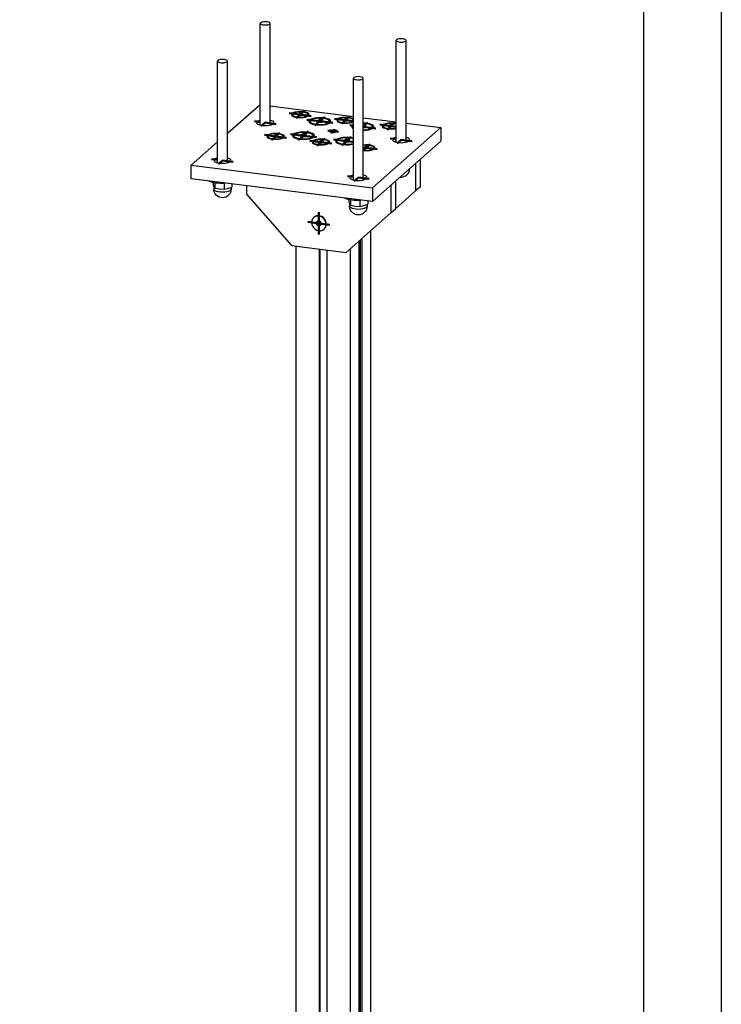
# Model space of a CAD drawing. Header units: millimetres. Extents: x 4464 to 5058, y 2900 to 3320.
# Tile 109 of 110: x 5035 to 5053, y 3250 to 3276. Entities that reach past the tile are written whole.
import ezdxf

# ---------------------------------------------------------------- set-up
doc = ezdxf.new("R2010")
doc.units = ezdxf.units.MM
doc.linetypes.add('STRICHPUNKT2', pattern=[18.5, 10, -4, 0.5, -4])
doc.layers.get('0').update_dxf_attribs({"linetype": 'CONTINUOUS'})
doc.layers.add('LE_ALL', color=7, linetype='CONTINUOUS', lineweight=50)

# ---------------------------------------------------------------- blocks, each defined once
blk = doc.blocks.new('DINA2_00002', base_point=(4470.98576803, 2907.14110254))
blk.add_line((5052.98576803, 3315.14110254), (5052.98576803, 2905.14110254))
blk.add_lwpolyline([(4470.98576803, 2907.14110254), (5050.98576803, 2907.14110254), (5050.98576803, 3313.14110254)])
blk = doc.blocks.new('_ZBL0080_00001')
blk.add_blockref('DINA2_00002', (4470.98576803, 2907.14110254))
blk = doc.blocks.new('Profiel 60x60_00306', base_point=(5042.00044369, 3269.8760544))
for p, q in [((5043.9338953, 3270.27388938), (5043.93389528, 3201.92023386)), ((5043.6311652, 3270.00690653), (5043.63116519, 3201.65325102)), ((5043.65952458, 3270.03191715), (5043.65952457, 3201.72540209)), ((5043.7062953, 3270.07316505), (5043.70629528, 3201.71950953)), ((5042.00044369, 3269.8760544), (5042.00044368, 3235.59399485)), ((5042.60261667, 3269.80018774), (5042.60261667, 3235.63598149)), ((5042.62029434, 3269.79796056), (5042.62029434, 3235.63375432)), ((5042.80139222, 3269.77514437), (5042.80139222, 3235.61093813)), ((5043.40356521, 3269.8061822), (5043.40356519, 3201.45252669))]:
    blk.add_line(p, q)
blk = doc.blocks.new('Profiel 60x60_00305')
blk.add_blockref('Profiel 60x60_00306', (5042.00044369, 3269.8760544))
blk = doc.blocks.new('Brede Strip 15x200_00348', base_point=(5039.88341325, 3272.08558106))
for p, q in [((5040.23591325, 3272.78728114), (5041.07057537, 3273.52338394)), ((5041.07057537, 3273.52338394), (5041.08576759, 3273.5214699)), ((5041.34076759, 3273.48934292), (5043.48871705, 3273.21872672)), ((5043.74371705, 3273.18659974), (5044.59357139, 3273.07952816)), ((5044.84857139, 3273.04740118), (5045.7476471, 3272.93412828)), ((5043.97988014, 3271.37510437), (5045.7476471, 3272.93412828)), ((5045.7476471, 3272.93412828), (5045.7476471, 3272.58057489)), ((5039.30280841, 3271.96436003), (5039.98091325, 3272.56239228)), ((5039.30280841, 3271.96436003), (5043.97988014, 3271.37510437)), ((5039.30280841, 3271.61080664), (5039.30280841, 3271.96436003)), ((5043.97988014, 3271.02155098), (5039.30280841, 3271.61080664))]:
    blk.add_line(p, q)
blk.add_lwpolyline([(5043.97988014, 3271.37510437), (5043.97988014, 3271.02155098), (5045.7476471, 3272.58057489)])
for centre, major_axis, start_param, end_param in [((5042.11609961, 3273.26693835), (0.228125, 0), 5.92181818, 9.786145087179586), ((5042.11609961, 3273.26693835), (0.228125, 0), 3.50295978, 5.92181818), ((5043.28536755, 3273.11962444), (0.228125, 0), 0.47038232, 3.50295978), ((5041.21326759, 3273.059971), (0.225, 0), 2.17325096, 3.14159265), ((5041.21326759, 3273.059971), (0.225, 0), 3.14159265, 6.28318531), ((5041.21326759, 3273.059971), (0.225, 0), 6.28318531, 7.251526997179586), ((5042.62168955, 3273.09410833), (0.284125, 0), 5.92181818, 9.786145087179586), ((5042.62168955, 3273.09410833), (0.284125, 0), 3.50295978, 5.92181818), ((5043.28536755, 3273.11962444), (0.228125, 0), 3.50295978, 5.81280299), ((5043.73249409, 3272.95416011), (0.284125, 0), 2.6021444, 3.50295978), ((5043.73249409, 3272.95416011), (0.284125, 0), 5.92181818, 7.814471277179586), ((5044.45463548, 3272.97231052), (0.228125, 0), 0.91595406, 3.502959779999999), ((5041.47970351, 3272.70568974), (0.228125, 0), 5.92181818, 9.786145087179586), ((5042.2018449, 3272.72384015), (0.284125, 0), 5.92181818, 9.786145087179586), ((5042.96716949, 3272.83900013), (0.1, 0), 6.28318531, 9.424777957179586), ((5042.96716949, 3272.83900013), (0.1, 0), 3.14159265, 6.28318531), ((5043.73249409, 3272.95416011), (0.284125, 0), 3.50295978, 3.68104091), ((5043.73249409, 3272.95416011), (0.284125, 0), 4.75189934, 5.92181818), ((5044.45463548, 3272.97231052), (0.228125, 0), 3.50295978, 5.36723125), ((5041.47970351, 3272.70568974), (0.228125, 0), 3.50295978, 5.92181818), ((5042.2018449, 3272.72384015), (0.284125, 0), 3.50295978, 5.92181818), ((5042.64897144, 3272.55837583), (0.228125, 0), 5.92181818, 9.786145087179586), ((5042.64897144, 3272.55837583), (0.228125, 0), 3.50295978, 5.92181818), ((5043.31264944, 3272.58389193), (0.284125, 0), 0.90245679, 3.50295978), ((5043.31264944, 3272.58389193), (0.284125, 0), 3.50295978, 5.38072852), ((5043.81823937, 3272.41106192), (0.228125, 0), 5.92181818, 8.186763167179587), ((5044.72107139, 3272.61802926), (0.225, 0), 2.17325096, 3.14159265), ((5044.72107139, 3272.61802926), (0.225, 0), 3.14159265, 6.28318531), ((5044.72107139, 3272.61802926), (0.225, 0), 6.28318531, 7.251526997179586), ((5043.81823937, 3272.41106192), (0.228125, 0), 4.37960745, 5.92181818), ((5040.10841325, 3272.08558106), (0.225, 0), 2.17325096, 3.14159265), ((5040.10841325, 3272.08558106), (0.225, 0), 3.14159265, 6.28318531), ((5040.10841325, 3272.08558106), (0.225, 0), 6.28318531, 7.251526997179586), ((5043.61621705, 3271.64363932), (0.225, 0), 2.17325096, 3.14159265), ((5043.61621705, 3271.64363932), (0.225, 0), 6.28318531, 7.251526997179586), ((5043.61621705, 3271.64363932), (0.225, 0), 3.14159265, 6.28318531)]:
    blk.add_ellipse(centre, major_axis=major_axis, ratio=0.33333333, start_param=start_param, end_param=end_param)
blk = doc.blocks.new('_00350', base_point=(5041.47970351, 3272.77640042))
at = {"layer": 'LE_ALL', "color": 1, "linetype": 'STRICHPUNKT2'}
for p, q in [((5042.11609961, 3273.26693835), (5041.83255214, 3273.30266197)), ((5042.11609961, 3273.26693835), (5042.00892874, 3273.17242252)), ((5042.11609961, 3273.26693835), (5042.22327048, 3273.36145417)), ((5042.11609961, 3273.33764903), (5042.11609961, 3273.24466658)), ((5042.11609961, 3273.26693835), (5042.39964709, 3273.23121473)), ((5042.62168955, 3273.09410833), (5042.74865941, 3273.20608522)), ((5043.28536755, 3273.11962444), (5043.39253842, 3273.21414026)), ((5041.08576759, 3273.07603449), (5040.93264329, 3273.09532634)), ((5041.21326759, 3273.059971), (5041.10720158, 3272.96642957)), ((5041.21326759, 3273.059971), (5041.4938919, 3273.02461566)), ((5042.62168955, 3273.09410833), (5042.28575887, 3273.13643162)), ((5042.62168955, 3273.09410833), (5042.49471969, 3272.98213144)), ((5042.62168955, 3273.16481901), (5042.62168955, 3273.06877569)), ((5042.62168955, 3273.09410833), (5042.95762023, 3273.05178504)), ((5043.28536755, 3273.11962444), (5043.00182007, 3273.15534806)), ((5043.28536755, 3273.11962444), (5043.17819667, 3273.02510861)), ((5043.28536755, 3273.19033511), (5043.28536755, 3273.09735267)), ((5043.28536755, 3273.11962444), (5043.48871705, 3273.09400481)), ((5043.48871705, 3272.98487313), (5043.39656341, 3272.9964834)), ((5043.74371705, 3272.96405783), (5043.85946395, 3273.06613701)), ((5043.74371705, 3272.95274615), (5044.06842476, 3272.91183683)), ((5044.45463548, 3272.97231052), (5044.171088, 3273.00803415)), ((5044.45463548, 3272.97231052), (5044.34746461, 3272.8777947)), ((5044.45463548, 3272.97231052), (5044.56180635, 3273.06682635)), ((5044.45463548, 3273.0430212), (5044.45463548, 3272.95003875)), ((5044.45463548, 3272.97231052), (5044.59357139, 3272.95480624)), ((5041.47970351, 3272.70568974), (5041.19615603, 3272.74141337)), ((5041.47970351, 3272.70568974), (5041.37253264, 3272.61117392)), ((5041.47970351, 3272.70568974), (5041.58687438, 3272.80020557)), ((5041.47970351, 3272.77640042), (5041.47970351, 3272.68341797)), ((5041.47970351, 3272.70568974), (5041.76325098, 3272.66996612)), ((5042.2018449, 3272.72384015), (5041.86591422, 3272.76616344)), ((5042.2018449, 3272.72384015), (5042.07487504, 3272.61186326)), ((5042.2018449, 3272.72384015), (5042.32881476, 3272.83581704)), ((5042.2018449, 3272.79455083), (5042.2018449, 3272.69850752)), ((5042.2018449, 3272.72384015), (5042.53777558, 3272.68151686)), ((5042.96716949, 3272.83900013), (5042.82685734, 3272.8566778)), ((5042.96716949, 3272.83900013), (5042.91413648, 3272.79222942)), ((5042.96716949, 3272.8056668), (5042.96716949, 3272.88614058)), ((5042.96716949, 3272.83900013), (5043.0202025, 3272.88577085)), ((5042.96716949, 3272.83900013), (5043.10748165, 3272.82132246)), ((5042.64897144, 3272.55837583), (5042.36542397, 3272.59409945)), ((5042.64897144, 3272.55837583), (5042.54180057, 3272.46386)), ((5042.64897144, 3272.55837583), (5042.75614231, 3272.65289165)), ((5042.64897144, 3272.62908651), (5042.64897144, 3272.53610406)), ((5042.64897144, 3272.55837583), (5042.93251892, 3272.5226522)), ((5043.31264944, 3272.58389193), (5042.97671876, 3272.62621522)), ((5043.31264944, 3272.58389193), (5043.18567957, 3272.47191504)), ((5043.31264944, 3272.58389193), (5043.4396193, 3272.69586883)), ((5043.31264944, 3272.65460261), (5043.31264944, 3272.5585593)), ((5043.31264944, 3272.58389193), (5043.48871705, 3272.5617095)), ((5043.81823937, 3272.41106192), (5043.92541025, 3272.50557774)), ((5043.81823937, 3272.48177259), (5043.81823937, 3272.38879015)), ((5044.59357139, 3272.63409275), (5044.44044709, 3272.6533846)), ((5044.72107139, 3272.61802926), (5044.61500538, 3272.52448783)), ((5044.72107139, 3272.61802926), (5045.0016957, 3272.58267392)), ((5043.81823937, 3272.41106192), (5043.74371705, 3272.42045085)), ((5043.81823937, 3272.41106192), (5043.74371705, 3272.3453394)), ((5043.81823937, 3272.41106192), (5044.10178685, 3272.37533829)), ((5039.98091325, 3272.10164455), (5039.82778894, 3272.1209364)), ((5040.10841325, 3272.08558106), (5040.00234723, 3271.99203962)), ((5040.10841325, 3272.08558106), (5040.38903755, 3272.05022572)), ((5043.48871705, 3271.65970281), (5043.33559274, 3271.67899466)), ((5043.61621705, 3271.64363932), (5043.51015103, 3271.55009788)), ((5043.61621705, 3271.64363932), (5043.89684135, 3271.60828398))]:
    blk.add_line(p, q, dxfattribs=at)
blk = doc.blocks.new('_00349')
blk.add_blockref('_00350', (5041.47970351, 3272.77640042))
blk = doc.blocks.new('Brede Strip 15x200_00347')
for name, p in [('Brede Strip 15x200_00348', (5039.88341325, 3272.08558106)), ('_00349', (0, 0))]:
    blk.add_blockref(name, p)
blk = doc.blocks.new('Carrosseriering M12 (ISO 7093 _ DIN 9021)_00355', base_point=(5043.67838031, 3271.05953639))
blk.add_ellipse((5043.61621705, 3271.21230418), major_axis=(0.4625, 0), ratio=0.33333333, start_param=3.85483967, end_param=4.84720404)
blk = doc.blocks.new('Carrosseriering M12 (ISO 7093 _ DIN 9021)_00354')
blk.add_blockref('Carrosseriering M12 (ISO 7093 _ DIN 9021)_00355', (5043.67838031, 3271.05953639))
blk = doc.blocks.new('Hoge dopmoer (DIN 1587)-M12_00357', base_point=(5043.84121705, 3270.90589124))
for p, q in [((5043.37318927, 3271.08113688), (5043.37318927, 3271.01601382)), ((5043.37318927, 3271.01601382), (5043.39417146, 3270.96448785)), ((5043.39121705, 3270.97069237), (5043.39121705, 3270.90589124)), ((5043.39417146, 3270.96448785), (5043.41515365, 3270.93054843)), ((5043.41515365, 3271.07346784), (5043.41515365, 3270.93054843)), ((5043.65818142, 3271.05877342), (5043.65818142, 3270.89992981)), ((5043.65818142, 3270.89992981), (5043.75871312, 3270.91855992)), ((5043.75871312, 3270.91855992), (5043.85924482, 3270.95477657)), ((5043.85924482, 3271.03674961), (5043.85924482, 3270.95477657))]:
    blk.add_line(p, q)
blk.add_lwpolyline([(5043.84121705, 3270.94712327), (5043.84121705, 3270.90589124, -1), (5043.39121705, 3270.90589124)], format="xyb")
blk.add_lwpolyline([(5043.41515365, 3270.93054843), (5043.53666753, 3270.90644585), (5043.65818142, 3270.89992981)])
blk.add_ellipse((5043.61621705, 3270.90589124), major_axis=(0.225, 0), ratio=0.33333333, start_param=3.14159265, end_param=6.28318531)
blk = doc.blocks.new('Hoge dopmoer (DIN 1587)-M12_00356')
blk.add_blockref('Hoge dopmoer (DIN 1587)-M12_00357', (5043.84121705, 3270.90589124))
blk = doc.blocks.new('Draadstang-M12x140_00359', base_point=(5043.74371705, 3274.20572289))
for p, q in [((5043.48871705, 3271.58184328), (5043.48871705, 3274.20572289)), ((5043.74371705, 3271.58184328), (5043.74371705, 3274.20572289))]:
    blk.add_line(p, q)
for start_param, end_param in [(6.28318531, 9.424777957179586), (3.14159265, 6.28318531)]:
    blk.add_ellipse((5043.61621705, 3274.20572289), major_axis=(0.1275, 0), ratio=0.33333333, start_param=start_param, end_param=end_param)
blk = doc.blocks.new('Draadstang-M12x140_00358')
blk.add_blockref('Draadstang-M12x140_00359', (5043.74371705, 3274.20572289))
blk = doc.blocks.new('Montage_00352')
for name in ['Draadstang-M12x140_00358', 'Carrosseriering M12 (ISO 7093 _ DIN 9021)_00354', 'Hoge dopmoer (DIN 1587)-M12_00356']:
    blk.add_blockref(name, (0, 0))
blk = doc.blocks.new('Draadstang-M12x140_00363', base_point=(5041.34076759, 3275.62205457))
for p, q in [((5041.08576759, 3272.99817497), (5041.08576759, 3275.62205457)), ((5041.34076759, 3272.99817497), (5041.34076759, 3275.62205457))]:
    blk.add_line(p, q)
for start_param, end_param in [(6.28318531, 9.424777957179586), (3.14159265, 6.28318531)]:
    blk.add_ellipse((5041.21326759, 3275.62205457), major_axis=(0.1275, 0), ratio=0.33333333, start_param=start_param, end_param=end_param)
blk = doc.blocks.new('Draadstang-M12x140_00362')
blk.add_blockref('Draadstang-M12x140_00363', (5041.34076759, 3275.62205457))
blk = doc.blocks.new('Montage_00360')
blk.add_blockref('Draadstang-M12x140_00362', (0, 0))
blk = doc.blocks.new('Hoge dopmoer (DIN 1587)-M12_00367', base_point=(5044.94489173, 3271.8726112))
blk.add_arc((5044.72107139, 3271.88028119), 0.225, -95.469753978, -1.711001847)
blk.add_ellipse((5044.72107139, 3271.88028119), major_axis=(0.225, 0), ratio=0.33333333, start_param=5.66289664, end_param=6.18073972)
blk = doc.blocks.new('Hoge dopmoer (DIN 1587)-M12_00366')
blk.add_blockref('Hoge dopmoer (DIN 1587)-M12_00367', (5044.94489173, 3271.8726112))
blk = doc.blocks.new('Draadstang-M12x140_00369', base_point=(5044.84857139, 3275.18011283))
for p, q in [((5044.59357139, 3272.55623323), (5044.59357139, 3275.18011283)), ((5044.84857139, 3272.55623323), (5044.84857139, 3275.18011283))]:
    blk.add_line(p, q)
for start_param, end_param in [(6.28318531, 9.424777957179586), (3.14159265, 6.28318531)]:
    blk.add_ellipse((5044.72107139, 3275.18011283), major_axis=(0.1275, 0), ratio=0.33333333, start_param=start_param, end_param=end_param)
blk = doc.blocks.new('Draadstang-M12x140_00368')
blk.add_blockref('Draadstang-M12x140_00369', (5044.84857139, 3275.18011283))
blk = doc.blocks.new('Montage_00364')
for name in ['Draadstang-M12x140_00368', 'Hoge dopmoer (DIN 1587)-M12_00366']:
    blk.add_blockref(name, (0, 0))
blk = doc.blocks.new('Carrosseriering M12 (ISO 7093 _ DIN 9021)_00373', base_point=(5040.17057651, 3271.50147813))
blk.add_ellipse((5040.10841325, 3271.65424592), major_axis=(0.4625, 0), ratio=0.33333333, start_param=3.85483967, end_param=4.84720404)
blk = doc.blocks.new('Carrosseriering M12 (ISO 7093 _ DIN 9021)_00372')
blk.add_blockref('Carrosseriering M12 (ISO 7093 _ DIN 9021)_00373', (5040.17057651, 3271.50147813))
blk = doc.blocks.new('Hoge dopmoer (DIN 1587)-M12_00375', base_point=(5040.33341325, 3271.34783298))
for p, q in [((5039.86538547, 3271.52307862), (5039.86538547, 3271.45795555)), ((5039.86538547, 3271.45795555), (5039.88636766, 3271.40642959)), ((5039.90734985, 3271.51540958), (5039.90734985, 3271.37249017)), ((5040.15037762, 3271.50071516), (5040.15037762, 3271.34187155)), ((5040.35144102, 3271.47869134), (5040.35144102, 3271.39671831)), ((5039.88341325, 3271.41263411), (5039.88341325, 3271.34783298)), ((5039.88636766, 3271.40642959), (5039.90734985, 3271.37249017)), ((5040.15037762, 3271.34187155), (5040.25090932, 3271.36050166)), ((5040.25090932, 3271.36050166), (5040.35144102, 3271.39671831))]:
    blk.add_line(p, q)
blk.add_lwpolyline([(5040.33341325, 3271.38906501), (5040.33341325, 3271.34783298, -1), (5039.88341325, 3271.34783298)], format="xyb")
blk.add_lwpolyline([(5039.90734985, 3271.37249017), (5040.02886373, 3271.34838758), (5040.15037762, 3271.34187155)])
blk.add_ellipse((5040.10841325, 3271.34783298), major_axis=(0.225, 0), ratio=0.33333333, start_param=3.14159265, end_param=6.28318531)
blk = doc.blocks.new('Hoge dopmoer (DIN 1587)-M12_00374')
blk.add_blockref('Hoge dopmoer (DIN 1587)-M12_00375', (5040.33341325, 3271.34783298))
blk = doc.blocks.new('Draadstang-M12x140_00377', base_point=(5040.23591325, 3274.64766463))
for p, q in [((5039.98091325, 3272.02378502), (5039.98091325, 3274.64766463)), ((5040.23591325, 3272.02378502), (5040.23591325, 3274.64766463))]:
    blk.add_line(p, q)
for start_param, end_param in [(3.14159265, 6.28318531), (6.28318531, 9.424777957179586)]:
    blk.add_ellipse((5040.10841325, 3274.64766463), major_axis=(0.1275, 0), ratio=0.33333333, start_param=start_param, end_param=end_param)
blk = doc.blocks.new('Draadstang-M12x140_00376')
blk.add_blockref('Draadstang-M12x140_00377', (5040.23591325, 3274.64766463))
blk = doc.blocks.new('Montage_00370')
for name in ['Draadstang-M12x140_00376', 'Carrosseriering M12 (ISO 7093 _ DIN 9021)_00372', 'Hoge dopmoer (DIN 1587)-M12_00374']:
    blk.add_blockref(name, (0, 0))
blk = doc.blocks.new('Montage voetplaat_00351')
for name in ['Montage_00360', 'Montage_00364', 'Montage_00370', 'Montage_00352']:
    blk.add_blockref(name, (0, 0))
blk = doc.blocks.new('Verzonken kopbout (DIN 7991_ISO 10642)-M10x30_00380', base_point=(5043.78734085, 3272.93181974))
for p, q in [((5043.48249409, 3272.92587584), (5043.48249409, 3272.95416011)), ((5043.76311271, 3272.93049793), (5043.76311271, 3272.9811632)), ((5043.98249409, 3272.92587584), (5043.98249409, 3272.95416011)), ((5043.74371705, 3272.92943976), (5043.78734085, 3272.93181974))]:
    blk.add_line(p, q)
blk.add_lwpolyline([(5043.78734085, 3272.93181974), (5043.81795947, 3272.95882282), (5043.76311271, 3272.9811632), (5043.74371705, 3272.98010504)])
for centre, start_param, end_param in [((5043.73249409, 3272.95416011), 2.91800466, 3.14159265), ((5043.73249409, 3272.95416011), 3.14159265, 3.36518064), ((5043.73249409, 3272.95416011), 6.28318531, 7.809074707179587), ((5043.73249409, 3272.95416011), 4.75729591, 6.28318531), ((5043.73249409, 3272.92587584), 3.14159265, 3.36518064), ((5043.73249409, 3272.92587584), 6.02025709, 6.28318531)]:
    blk.add_ellipse(centre, major_axis=(0.25, 0), ratio=0.33333333, start_param=start_param, end_param=end_param)
blk = doc.blocks.new('Verzonken kopbout (DIN 7991_ISO 10642)-M10x30_00379')
blk.add_blockref('Verzonken kopbout (DIN 7991_ISO 10642)-M10x30_00380', (5043.78734085, 3272.93181974))
blk = doc.blocks.new('Verzonken kopbout (DIN 7991_ISO 10642)-M10x30_00382', base_point=(5042.25669166, 3272.70149977))
for p, q in [((5041.9518449, 3272.69555588), (5041.9518449, 3272.72384015)), ((5042.14699813, 3272.70670576), (5042.14699813, 3272.74618053)), ((5042.23246352, 3272.70017797), (5042.23246352, 3272.75084324)), ((5042.4518449, 3272.69555588), (5042.4518449, 3272.72384015))]:
    blk.add_line(p, q)
blk.add_lwpolyline([(5042.25669166, 3272.70149977), (5042.28731029, 3272.72850286), (5042.23246352, 3272.75084324), (5042.14699813, 3272.74618053), (5042.11637951, 3272.71917744), (5042.17122628, 3272.69683707)], close=True)
for centre, start_param, end_param in [((5042.2018449, 3272.72384015), 6.28318531, 9.424777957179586), ((5042.2018449, 3272.72384015), 3.14159265, 6.28318531), ((5042.2018449, 3272.69555588), 3.14159265, 3.40452087), ((5042.2018449, 3272.69555588), 6.02025709, 6.28318531)]:
    blk.add_ellipse(centre, major_axis=(0.25, 0), ratio=0.33333333, start_param=start_param, end_param=end_param)
blk = doc.blocks.new('Verzonken kopbout (DIN 7991_ISO 10642)-M10x30_00381')
blk.add_blockref('Verzonken kopbout (DIN 7991_ISO 10642)-M10x30_00382', (5042.25669166, 3272.70149977))
blk = doc.blocks.new('Verzonken kopbout (DIN 7991_ISO 10642)-M10x30_00384', base_point=(5042.67653632, 3273.07176795))
for p, q in [((5042.37168955, 3273.06582406), (5042.37168955, 3273.09410833)), ((5042.56684279, 3273.07697394), (5042.56684279, 3273.11644871)), ((5042.65230817, 3273.07044615), (5042.65230817, 3273.12111142)), ((5042.87168955, 3273.06582406), (5042.87168955, 3273.09410833))]:
    blk.add_line(p, q)
blk.add_lwpolyline([(5042.67653632, 3273.07176795), (5042.70715494, 3273.09877104), (5042.65230817, 3273.12111142), (5042.56684279, 3273.11644871), (5042.53622416, 3273.08944562), (5042.59107093, 3273.06710524)], close=True)
for centre, start_param, end_param in [((5042.62168955, 3273.09410833), 3.14159265, 6.28318531), ((5042.62168955, 3273.06582406), 3.14159265, 3.40452087), ((5042.62168955, 3273.09410833), 6.28318531, 9.424777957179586), ((5042.62168955, 3273.06582406), 6.02025709, 6.28318531)]:
    blk.add_ellipse(centre, major_axis=(0.25, 0), ratio=0.33333333, start_param=start_param, end_param=end_param)
blk = doc.blocks.new('Verzonken kopbout (DIN 7991_ISO 10642)-M10x30_00383')
blk.add_blockref('Verzonken kopbout (DIN 7991_ISO 10642)-M10x30_00384', (5042.67653632, 3273.07176795))
blk = doc.blocks.new('Verzonken kopbout (DIN 7991_ISO 10642)-M10x30_00386', base_point=(5043.3674962, 3272.56155156))
for p, q in [((5043.06264944, 3272.55560766), (5043.06264944, 3272.58389193)), ((5043.25780267, 3272.56675754), (5043.25780267, 3272.60623231)), ((5043.34326806, 3272.56022975), (5043.34326806, 3272.61089502))]:
    blk.add_line(p, q)
blk.add_lwpolyline([(5043.3674962, 3272.56155156), (5043.39811482, 3272.58855464), (5043.34326806, 3272.61089502), (5043.25780267, 3272.60623231), (5043.22718405, 3272.57922923), (5043.28203081, 3272.55688885)], close=True)
for centre, start_param, end_param in [((5043.31264944, 3272.58389193), 0.78940135, 3.14159265), ((5043.31264944, 3272.58389193), 3.14159265, 5.49378396), ((5043.31264944, 3272.55560766), 3.14159265, 3.40452087)]:
    blk.add_ellipse(centre, major_axis=(0.25, 0), ratio=0.33333333, start_param=start_param, end_param=end_param)
blk = doc.blocks.new('Verzonken kopbout (DIN 7991_ISO 10642)-M10x30_00385')
blk.add_blockref('Verzonken kopbout (DIN 7991_ISO 10642)-M10x30_00386', (5043.3674962, 3272.56155156))
blk = doc.blocks.new('Montage voetplaat_00378')
for name in ['Verzonken kopbout (DIN 7991_ISO 10642)-M10x30_00383', 'Verzonken kopbout (DIN 7991_ISO 10642)-M10x30_00379', 'Verzonken kopbout (DIN 7991_ISO 10642)-M10x30_00381', 'Verzonken kopbout (DIN 7991_ISO 10642)-M10x30_00385']:
    blk.add_blockref(name, (0, 0))
blk = doc.blocks.new('Voetplaat + montage_00346')
for name in ['Montage voetplaat_00351', 'Brede Strip 15x200_00347', 'Montage voetplaat_00378']:
    blk.add_blockref(name, (0, 0))
blk = doc.blocks.new('Plaatwerk D_ 12_00402', base_point=(5044.57283314, 3270.83737959))
for p, q in [((5045.20922925, 3272.10573498), (5045.20922925, 3271.3986282)), ((5045.20922925, 3271.3986282), (5045.10316323, 3271.30508677))]:
    blk.add_line(p, q)
blk.add_lwpolyline([(5044.57283314, 3270.83737959), (5045.10316323, 3271.30508677), (5045.10316323, 3272.01219355)])
blk = doc.blocks.new('Plaatwerk D_ 12_00401')
blk.add_blockref('Plaatwerk D_ 12_00402', (5044.57283314, 3270.83737959))
blk = doc.blocks.new('Plaatwerk D_ 12_00404', base_point=(5042.44504793, 3270.6320892))
for p, q in [((5040.72510974, 3271.43161351), (5040.72510974, 3271.21524268)), ((5044.46676713, 3270.74383816), (5044.46676713, 3271.45094494)), ((5044.57283314, 3271.54448637), (5044.57283314, 3270.83737959)), ((5040.72510974, 3271.21524268), (5041.89437767, 3269.88941746)), ((5043.29749919, 3269.71264077), (5044.46676713, 3270.74383816)), ((5044.46676713, 3270.74383816), (5044.57283314, 3270.83737959)), ((5041.89437767, 3269.88941746), (5043.29749919, 3269.71264077))]:
    blk.add_line(p, q)
blk.add_ellipse((5042.59593843, 3270.46099545), major_axis=(0.1508905, -0.17109375), ratio=0.8819171, start_param=0, end_param=6.28318531)
blk = doc.blocks.new('_00406', base_point=(5042.56942193, 3270.43761009))
at = {"layer": 'LE_ALL', "color": 1, "linetype": 'STRICHPUNKT2'}
for p, q in [((5042.59593843, 3270.46099545), (5042.59593843, 3270.74678444)), ((5042.59593843, 3270.46099545), (5042.31239096, 3270.49671907)), ((5042.56942193, 3270.43761009), (5042.62245494, 3270.4843808)), ((5042.59593843, 3270.46099545), (5042.59593843, 3270.17520645)), ((5042.59593843, 3270.46099545), (5042.87948591, 3270.42527182))]:
    blk.add_line(p, q, dxfattribs=at)
blk = doc.blocks.new('_00405')
blk.add_blockref('_00406', (5042.56942193, 3270.43761009))
blk = doc.blocks.new('Plaatwerk D_ 12_00403')
for name, p in [('Plaatwerk D_ 12_00404', (5042.44504793, 3270.6320892)), ('_00405', (0, 0))]:
    blk.add_blockref(name, p)
blk = doc.blocks.new('Verzonken kopbout (DIN 7991_ISO 10642)-M8x25_00409', base_point=(5044.39878453, 3272.95707531))
for p, q in [((5044.25463548, 3272.94968311), (5044.25463548, 3272.97231052)), ((5044.44297871, 3272.95150737), (5044.44297871, 3272.99605091)), ((5044.51048642, 3272.96062558), (5044.51048642, 3272.98754574))]:
    blk.add_line(p, q)
blk.add_lwpolyline([(5044.39878453, 3272.95707531), (5044.46629225, 3272.94857014), (5044.52214319, 3272.96380535), (5044.51048642, 3272.98754574), (5044.44297871, 3272.99605091), (5044.38712776, 3272.9808157)], close=True)
for centre, start_param, end_param in [((5044.45463548, 3272.97231052), 0.80282198, 3.14159265), ((5044.45463548, 3272.97231052), 3.14159265, 5.48036333), ((5044.45463548, 3272.94968311), 3.14159265, 3.41887899)]:
    blk.add_ellipse(centre, major_axis=(0.2, 0), ratio=0.33333333, start_param=start_param, end_param=end_param)
blk = doc.blocks.new('Verzonken kopbout (DIN 7991_ISO 10642)-M8x25_00408')
blk.add_blockref('Verzonken kopbout (DIN 7991_ISO 10642)-M8x25_00409', (5044.39878453, 3272.95707531))
blk = doc.blocks.new('Verzonken kopbout (DIN 7991_ISO 10642)-M8x25_00411', base_point=(5043.2295166, 3273.10438922))
for p, q in [((5043.08536755, 3273.09699702), (5043.08536755, 3273.11962444)), ((5043.27371077, 3273.09882128), (5043.27371077, 3273.14336482)), ((5043.34121849, 3273.10793949), (5043.34121849, 3273.13485965)), ((5043.48536755, 3273.09699702), (5043.48536755, 3273.11962444))]:
    blk.add_line(p, q)
blk.add_lwpolyline([(5043.2295166, 3273.10438922), (5043.29702432, 3273.09588405), (5043.35287526, 3273.11111926), (5043.34121849, 3273.13485965), (5043.27371077, 3273.14336482), (5043.21785983, 3273.12812961)], close=True)
for centre, start_param, end_param in [((5043.28536755, 3273.11962444), 3.14159265, 6.28318531), ((5043.28536755, 3273.09699702), 3.14159265, 3.41887899), ((5043.28536755, 3273.11962444), 6.28318531, 9.424777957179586), ((5043.28536755, 3273.09699702), 6.00589896, 6.28318531)]:
    blk.add_ellipse(centre, major_axis=(0.2, 0), ratio=0.33333333, start_param=start_param, end_param=end_param)
blk = doc.blocks.new('Verzonken kopbout (DIN 7991_ISO 10642)-M8x25_00410')
blk.add_blockref('Verzonken kopbout (DIN 7991_ISO 10642)-M8x25_00411', (5043.2295166, 3273.10438922))
blk = doc.blocks.new('Verzonken kopbout (DIN 7991_ISO 10642)-M8x25_00413', base_point=(5042.06024867, 3273.25170314))
for p, q in [((5041.91609961, 3273.24431093), (5041.91609961, 3273.26693835)), ((5042.10444284, 3273.24613519), (5042.10444284, 3273.29067874)), ((5042.17195056, 3273.2552534), (5042.17195056, 3273.28217356)), ((5042.31609961, 3273.24431093), (5042.31609961, 3273.26693835))]:
    blk.add_line(p, q)
blk.add_lwpolyline([(5042.06024867, 3273.25170314), (5042.12775638, 3273.24319796), (5042.18360733, 3273.25843318), (5042.17195056, 3273.28217356), (5042.10444284, 3273.29067874), (5042.0485919, 3273.27544352)], close=True)
for centre, start_param, end_param in [((5042.11609961, 3273.26693835), 6.28318531, 9.424777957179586), ((5042.11609961, 3273.26693835), 3.14159265, 6.28318531), ((5042.11609961, 3273.24431093), 3.14159265, 3.41887899), ((5042.11609961, 3273.24431093), 6.00589896, 6.28318531)]:
    blk.add_ellipse(centre, major_axis=(0.2, 0), ratio=0.33333333, start_param=start_param, end_param=end_param)
blk = doc.blocks.new('Verzonken kopbout (DIN 7991_ISO 10642)-M8x25_00412')
blk.add_blockref('Verzonken kopbout (DIN 7991_ISO 10642)-M8x25_00413', (5042.06024867, 3273.25170314))
blk = doc.blocks.new('Montage_00407')
for name in ['Verzonken kopbout (DIN 7991_ISO 10642)-M8x25_00412', 'Verzonken kopbout (DIN 7991_ISO 10642)-M8x25_00410', 'Verzonken kopbout (DIN 7991_ISO 10642)-M8x25_00408']:
    blk.add_blockref(name, (0, 0))
blk = doc.blocks.new('Verzonken kopbout (DIN 7991_ISO 10642)-M8x25_00416', base_point=(5043.87409032, 3272.42629713))
for p, q in [((5043.8065826, 3272.39025876), (5043.8065826, 3272.4348023)), ((5043.87409032, 3272.39937697), (5043.87409032, 3272.42629713)), ((5044.01823937, 3272.3884345), (5044.01823937, 3272.41106192))]:
    blk.add_line(p, q)
blk.add_lwpolyline([(5043.87409032, 3272.42629713), (5043.8065826, 3272.4348023), (5043.75073166, 3272.41956709), (5043.76238843, 3272.3958267), (5043.82989615, 3272.38732153), (5043.88574709, 3272.40255674)], close=True)
for centre, start_param, end_param in [((5043.81823937, 3272.41106192), 6.28318531, 8.235803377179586), ((5043.81823937, 3272.41106192), 4.33056724, 6.28318531), ((5043.81823937, 3272.3884345), 6.00589896, 6.28318531)]:
    blk.add_ellipse(centre, major_axis=(0.2, 0), ratio=0.33333333, start_param=start_param, end_param=end_param)
blk = doc.blocks.new('Verzonken kopbout (DIN 7991_ISO 10642)-M8x25_00415')
blk.add_blockref('Verzonken kopbout (DIN 7991_ISO 10642)-M8x25_00416', (5043.87409032, 3272.42629713))
blk = doc.blocks.new('Verzonken kopbout (DIN 7991_ISO 10642)-M8x25_00418', base_point=(5042.70482239, 3272.57361104))
for p, q in [((5042.44897144, 3272.53574841), (5042.44897144, 3272.55837583)), ((5042.63731467, 3272.53757267), (5042.63731467, 3272.58211621)), ((5042.70482239, 3272.54669088), (5042.70482239, 3272.57361104)), ((5042.84897144, 3272.53574841), (5042.84897144, 3272.55837583))]:
    blk.add_line(p, q)
blk.add_lwpolyline([(5042.70482239, 3272.57361104), (5042.63731467, 3272.58211621), (5042.58146373, 3272.566881), (5042.5931205, 3272.54314062), (5042.66062821, 3272.53463544), (5042.71647916, 3272.54987066)], close=True)
for centre, start_param, end_param in [((5042.64897144, 3272.55837583), 6.28318531, 9.424777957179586), ((5042.64897144, 3272.55837583), 3.14159265, 6.28318531), ((5042.64897144, 3272.53574841), 3.14159265, 3.41887899), ((5042.64897144, 3272.53574841), 6.00589896, 6.28318531)]:
    blk.add_ellipse(centre, major_axis=(0.2, 0), ratio=0.33333333, start_param=start_param, end_param=end_param)
blk = doc.blocks.new('Verzonken kopbout (DIN 7991_ISO 10642)-M8x25_00417')
blk.add_blockref('Verzonken kopbout (DIN 7991_ISO 10642)-M8x25_00418', (5042.70482239, 3272.57361104))
blk = doc.blocks.new('Verzonken kopbout (DIN 7991_ISO 10642)-M8x25_00420', base_point=(5041.53555445, 3272.72092495))
for p, q in [((5041.27970351, 3272.68306232), (5041.27970351, 3272.70568974)), ((5041.46804674, 3272.68488659), (5041.46804674, 3272.72943013)), ((5041.53555445, 3272.69400479), (5041.53555445, 3272.72092495)), ((5041.67970351, 3272.68306232), (5041.67970351, 3272.70568974))]:
    blk.add_line(p, q)
blk.add_lwpolyline([(5041.53555445, 3272.72092495), (5041.46804674, 3272.72943013), (5041.41219579, 3272.71419491), (5041.42385256, 3272.69045453), (5041.49136028, 3272.68194936), (5041.54721122, 3272.69718457)], close=True)
for centre, start_param, end_param in [((5041.47970351, 3272.70568974), 6.28318531, 9.424777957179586), ((5041.47970351, 3272.70568974), 3.14159265, 6.28318531), ((5041.47970351, 3272.68306232), 3.14159265, 3.41887899), ((5041.47970351, 3272.68306232), 6.00589896, 6.28318531)]:
    blk.add_ellipse(centre, major_axis=(0.2, 0), ratio=0.33333333, start_param=start_param, end_param=end_param)
blk = doc.blocks.new('Verzonken kopbout (DIN 7991_ISO 10642)-M8x25_00419')
blk.add_blockref('Verzonken kopbout (DIN 7991_ISO 10642)-M8x25_00420', (5041.53555445, 3272.72092495))
blk = doc.blocks.new('Montage_00414')
for name in ['Verzonken kopbout (DIN 7991_ISO 10642)-M8x25_00419', 'Verzonken kopbout (DIN 7991_ISO 10642)-M8x25_00417', 'Verzonken kopbout (DIN 7991_ISO 10642)-M8x25_00415']:
    blk.add_blockref(name, (0, 0))
blk = doc.blocks.new('Verzonken kopbout (DIN 7991_ISO 10642)-M8x20_00426', base_point=(5042.65440183, 3270.41960906))
for p, q in [((5042.47213615, 3270.61847876), (5042.46365087, 3270.61099545)), ((5042.56399154, 3270.45772581), (5042.62245494, 3270.41633942)), ((5042.62245494, 3270.41633942), (5042.59593843, 3270.39295406)), ((5042.62245494, 3270.41633942), (5042.65440183, 3270.43090485)), ((5042.73671128, 3270.31847876), (5042.728226, 3270.31099545))]:
    blk.add_line(p, q)
blk.add_lwpolyline([(5042.65440183, 3270.41960906), (5042.65440183, 3270.48765044), (5042.59593843, 3270.52903683), (5042.53747504, 3270.50238183), (5042.53747504, 3270.43434045), (5042.59593843, 3270.39295406)], close=True)
blk.add_lwpolyline([(5042.56399154, 3270.5144714), (5042.56399154, 3270.45772581), (5042.53747504, 3270.43434045)])
for centre, start_param, end_param in [((5042.59593843, 3270.46099545), 6.28318531, 9.424777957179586), ((5042.60442371, 3270.46847876), 6.28318531, 9.424777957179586), ((5042.59593843, 3270.46099545), 3.14159265, 6.28318531)]:
    blk.add_ellipse(centre, major_axis=(0.13228757, -0.15), ratio=0.8819171, start_param=start_param, end_param=end_param)
blk = doc.blocks.new('Verzonken kopbout (DIN 7991_ISO 10642)-M8x20_00425')
blk.add_blockref('Verzonken kopbout (DIN 7991_ISO 10642)-M8x20_00426', (5042.65440183, 3270.41960906))
blk = doc.blocks.new('Montage baluster_00424')
blk.add_blockref('Verzonken kopbout (DIN 7991_ISO 10642)-M8x20_00425', (0, 0))
blk = doc.blocks.new('Schoren + montage_00400')
for name in ['Montage_00407', 'Montage_00414', 'Plaatwerk D_ 12_00401', 'Plaatwerk D_ 12_00403', 'Montage baluster_00424']:
    blk.add_blockref(name, (0, 0))
blk = doc.blocks.new('Eind koker - ihw op maat maken_00304')
for name in ['Voetplaat + montage_00346', 'Schoren + montage_00400', 'Profiel 60x60_00305']:
    blk.add_blockref(name, (0, 0))
blk = doc.blocks.new('_A3D0205_00030')
blk.add_blockref('Eind koker - ihw op maat maken_00304', (0, 0))
blk = doc.blocks.new('_ANS0205_00029')
blk.add_blockref('_A3D0205_00030', (0, 0))

msp = doc.modelspace()

# ---------------------------------------------------------------- block references
for name in ['_ZBL0080_00001', '_ANS0205_00029']:
    msp.add_blockref(name, (0, 0))

doc.saveas('drawing.dxf')
